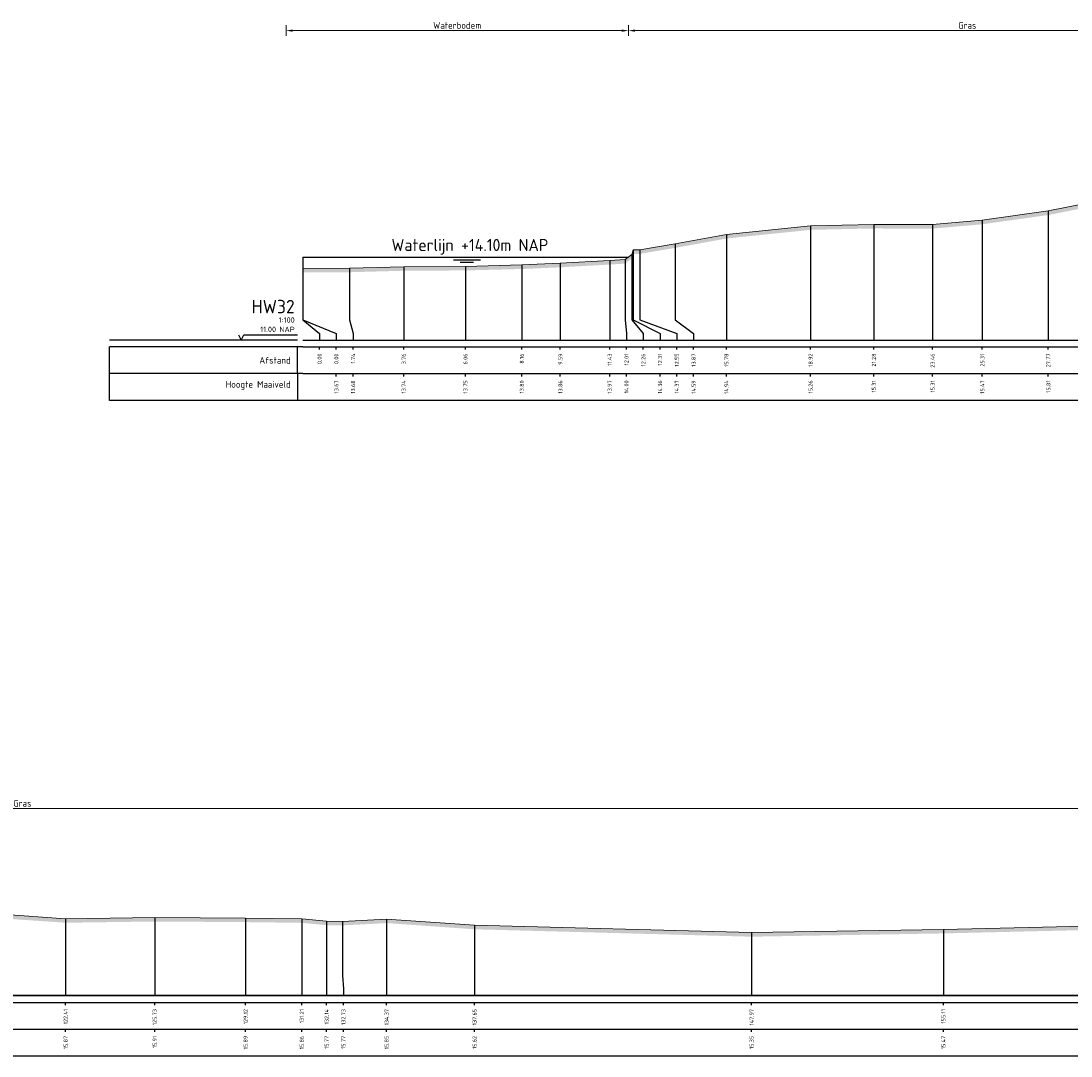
# Model space of a CAD drawing. Header units: metres. Extents: x 197883 to 206898, y 361907 to 364395.
# Tile 161 of 256: x 205905 to 205944, y 363659 to 363697. Entities that reach past the tile are written whole.
import ezdxf
from ezdxf.enums import TextEntityAlignment as Align

# ---------------------------------------------------------------- set-up
doc = ezdxf.new("R2010")
doc.units = ezdxf.units.M
doc.header["$PDMODE"] = 35
doc.header["$PDSIZE"] = 0.075
doc.layers.add('N-WE-OG-HULPLIJN-G', color=50, linetype='Continuous', lineweight=35, plot=False)
for name, color, linetype, lineweight in [('X-ME-AL-PROFIEL_HUIDIG MAAIVELD-GD', 252, 'Continuous', 0), ('X-XX-AL-DETAIL1-M', 7, 'Continuous', 18), ('X-XX-AL-NAP-T18', 7, 'Continuous', 18)]:
    doc.layers.add(name, color=color, linetype=linetype, lineweight=lineweight)
doc.layers.add('X-ME-AL-PROFIEL_WATERLIJN-GD', color=150, linetype='Continuous')
doc.layers.add('X-ME-AL-PROFIELRASTER-S', color=7, linetype='Continuous')
doc.styles.add('NLCS-ISO', font='NLCS-ISO.ttf', dxfattribs={"height": 1.8})
doc.styles.add('NLCS-ISO-ANNOTATIVE-T18', font='NLCS-ISO.ttf', dxfattribs={"height": 1.8})
doc.styles.add('NLCS-ISO-M100-T25', font='NLCS-ISO.ttf', dxfattribs={"height": 0.25})
doc.dimstyles.new('NLCS-M100-T25-PIJL_L2_H1', dxfattribs={"dimscale": 0.1, "dimtxt": 2.5, "dimasz": 2.5, "dimexe": 2, "dimexo": 2, "dimgap": 0.7, "dimtad": 1, "dimzin": 0, "dimdsep": 46, "dimtxsty": 'NLCS-ISO-M100-T25', "dimcen": 0, "dimdle": 2, "dimclrd": 256, "dimclre": 256, "dimclrt": 256, "dimadec": 1, "dimazin": 0, "dimtfac": 1, "dimtdec": 3, "dimtofl": 0, "dimtmove": 0, "dimatfit": 3, "dimfxl": 2, "dimfxlon": 1, "dimtfillclr": 256, "dimtolj": 1, "dimtzin": 0, "dimlwd": -1, "dimlwe": -1, "dimarcsym": 0})

# ---------------------------------------------------------------- blocks, each defined once
blk = doc.blocks.new('SAL-PROFIELRASTER-SOD')
at = {"color": 0, "linetype": 'ByBlock', "lineweight": -2, "flags": 128}
for points in [[(-2, 0), (-72, 0)], [(-24, 2), (-23, 0), (-22, 2), (-2, 2)], [(-72, -12.5), (-72, -2.5)], [(0, -2.5), (-72, -2.5)], [(-2, -12.5), (-2, -2.5)], [(0, -12.5), (-72, -12.5)]]:
    blk.add_lwpolyline(points, dxfattribs=at)
at = {"color": 0, "linetype": 'ByBlock', "lineweight": -2, "style": 'NLCS-ISO-ANNOTATIVE-T18'}
blk.add_text('NAP', height=2, dxfattribs=at).set_placement((-3, 3), align=Align.RIGHT)
blk.add_text('Afstand', height=2.5, dxfattribs=at).set_placement((-4.5, -7.5), align=Align.MIDDLE_RIGHT)
for tag, height, p in [('PROFIELNR', 5, (-3, 10)), ('SCHAAL', 2, (-3, 6.5)), ('NAP', 2, (-9.94, 3))]:
    blk.add_attdef(tag, text='', height=height, dxfattribs=at).set_placement(p, align=Align.RIGHT)
blk = doc.blocks.new('SAL-PROFIELRASTER_BALK_EIND1-SOD')
at = {"color": 0, "linetype": 'ByBlock', "lineweight": -2}
blk.add_line((1, -12.5), (1, -2.5), dxfattribs=at)
at = {"color": 0, "linetype": 'ByBlock', "lineweight": -2, "flags": 128}
for points in [[(0, 0), (1, 0)], [(0, -2.5), (1, -2.5)], [(0, -12.5), (1, -12.5)]]:
    blk.add_lwpolyline(points, dxfattribs=at)
blk = doc.blocks.new('SAL-PROFIELRASTER_BALK-SOD')
at = {"color": 0, "linetype": 'ByBlock', "lineweight": -2}
for p, q in [((-72, -12.5), (-72, -2.5)), ((-2, -2.5), (-2, -12.5)), ((0, -12.5), (-72, -12.5))]:
    blk.add_line(p, q, dxfattribs=at)
at = {"color": 0, "linetype": 'ByBlock', "lineweight": -2, "style": 'NLCS-ISO-ANNOTATIVE-T18'}
for tag, height, p in [('TITEL1', 2.5, (-4.5, -6.5)), ('TITEL2', 1.5, (-4.5, -9.5))]:
    blk.add_attdef(tag, text='', height=height, dxfattribs=at).set_placement(p, align=Align.MIDDLE_RIGHT)
blk = doc.blocks.new('SAL-PROFIELRASTER_BALK_EIND2-SOD')
at = {"color": 0, "linetype": 'ByBlock', "lineweight": -2}
for p, q in [((1, -2.5), (1, -12.5)), ((1, -12.5), (0, -12.5))]:
    blk.add_line(p, q, dxfattribs=at)
blk = doc.blocks.new('SAL-PROFIELRASTER_BALK_DATA-SOD')
at = {"color": 0, "linetype": 'ByBlock', "lineweight": -2}
blk.add_lwpolyline([(0, -3.5), (0, -2.5)], dxfattribs=at)
at = {"color": 0, "linetype": 'ByBlock', "lineweight": -2, "style": 'NLCS-ISO-ANNOTATIVE-T18'}
blk.add_attdef('GETAL', text='', height=1.5, rotation=90, dxfattribs=at).set_placement((0.75, -5), align=Align.RIGHT)
blk = doc.blocks.new('SAL-PROFIELRASTER_AANHAAL-SOD')
at = {"color": 9, "linetype": 'ByBlock', "lineweight": -2, "flags": 128}
blk.add_lwpolyline([(0, 1), (0, 0)], dxfattribs=at)
blk = doc.blocks.new('SAL-PROFIELRASTER_AANHAAL_STAGGER-SOD')
at = {"color": 9, "linetype": 'ByBlock', "lineweight": -2, "flags": 128}
for points in [[(0, 0), (0, -0.25)], [(0, -0.25), (1, -0.75)], [(1, -0.75), (1, -1)]]:
    blk.add_lwpolyline(points, dxfattribs=at)
blk = doc.blocks.new('*D251')
at = {"layer": 'Defpoints', "color": 0, "transparency": 16777216}
for p in [(205914.483, 363696.912), (205927.241, 363688.473), (205914.483, 363685.377)]:
    blk.add_point(p, dxfattribs=at)
at = {"layer": 'X-XX-AL-DETAIL1-M', "color": 253, "transparency": 16777216}
for p, q in [((205914.483, 363696.712), (205914.483, 363697.112)), ((205927.241, 363696.712), (205927.241, 363697.112)), ((205926.991, 363696.912), (205914.733, 363696.912))]:
    blk.add_line(p, q, dxfattribs=at)
for points in [[(205914.733, 363696.954), (205914.733, 363696.87), (205914.483, 363696.912)], [(205926.991, 363696.954), (205926.991, 363696.87), (205927.241, 363696.912)]]:
    blk.add_solid(points, dxfattribs=at)
at = {"layer": 'X-XX-AL-DETAIL1-M', "color": 253, "transparency": 16777216, "insert": (205920.862, 363697.107), "char_height": 0.25, "attachment_point": 5, "style": 'NLCS-ISO-M100-T25'}
blk.add_mtext('\\A1;Waterbodem ', dxfattribs=at)
blk = doc.blocks.new('*D252')
at = {"layer": 'Defpoints', "color": 0, "transparency": 16777216}
for p in [(205927.241, 363696.912), (205927.241, 363688.473), (205952.397, 363685.377)]:
    blk.add_point(p, dxfattribs=at)
at = {"layer": 'X-XX-AL-DETAIL1-M', "color": 253, "transparency": 16777216}
for p, q in [((205927.241, 363696.712), (205927.241, 363697.112)), ((205952.397, 363696.712), (205952.397, 363697.112)), ((205952.147, 363696.912), (205927.491, 363696.912))]:
    blk.add_line(p, q, dxfattribs=at)
for points in [[(205927.491, 363696.954), (205927.491, 363696.87), (205927.241, 363696.912)], [(205952.147, 363696.954), (205952.147, 363696.87), (205952.397, 363696.912)]]:
    blk.add_solid(points, dxfattribs=at)
at = {"layer": 'X-XX-AL-DETAIL1-M', "color": 253, "transparency": 16777216, "insert": (205939.865, 363697.107), "char_height": 0.25, "attachment_point": 5, "style": 'NLCS-ISO-M100-T25'}
blk.add_mtext('\\A1;Gras', dxfattribs=at)
blk = doc.blocks.new('*D270')
at = {"layer": 'Defpoints', "color": 0, "transparency": 16777216}
for p in [(205783.859, 363667.92), (205783.859, 363660.946), (206025.466, 363660.946)]:
    blk.add_point(p, dxfattribs=at)
at = {"layer": 'X-XX-AL-DETAIL1-M', "color": 253, "transparency": 16777216}
for p, q in [((205783.859, 363667.72), (205783.859, 363668.12)), ((206025.466, 363667.72), (206025.466, 363668.12)), ((206025.216, 363667.92), (205784.109, 363667.92))]:
    blk.add_line(p, q, dxfattribs=at)
for points in [[(205784.109, 363667.962), (205784.109, 363667.878), (205783.859, 363667.92)], [(206025.216, 363667.962), (206025.216, 363667.878), (206025.466, 363667.92)]]:
    blk.add_solid(points, dxfattribs=at)
at = {"layer": 'X-XX-AL-DETAIL1-M', "color": 253, "transparency": 16777216, "insert": (205904.662, 363668.115), "char_height": 0.25, "attachment_point": 5, "style": 'NLCS-ISO-M100-T25'}
blk.add_mtext('\\A1;Gras', dxfattribs=at)

msp = doc.modelspace()

# ---------------------------------------------------------------- hatches: boundary and pattern name
at = {"layer": 'X-ME-AL-PROFIEL_HUIDIG MAAIVELD-GD'}
h = msp.add_hatch(dxfattribs=at)
h.set_pattern_fill('AGR-MAAIVELD', color=256, scale=0.05, pattern_type=2)
h.set_pattern_definition([(45, (131.24896, 125.88896), (-0.25000007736, 0.25000007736), []), (45, (131.21325, 125.92468), (0, 0.50000015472), [0.3535535, -0.3535535]), (45, (131.17753, 125.9604), (0, 0.50000015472), [0.3535535, -0.3535535]), (45, (131.14132, 125.9966), (0, 0.50000015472), [0.3535535, -0.3535535]), (45, (131.1061, 126.03182), (0, 0.50000015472), [0.3535535, -0.3535535]), (45, (131.0704, 126.06753), (0, 0.50000015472), [0.3535535, -0.3535535]), (45, (131.03468, 126.10325), (0, 0.50000015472), [0.3535535, -0.3535535]), (315, (131.24896, 125.88896), (0.25000007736, 0.25000007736), []), (315, (131.28468, 125.92468), (0.50000015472, -1e-16), [0.3535535, -0.3535535]), (315, (131.3204, 125.9604), (0.50000015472, -1e-16), [0.3535535, -0.3535535]), (315, (131.3566, 125.9966), (0.50000015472, -1e-16), [0.3535535, -0.3535535]), (315, (131.39182, 126.03182), (0.50000015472, -1e-16), [0.3535535, -0.3535535]), (315, (131.42753, 126.06753), (0.50000015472, -1e-16), [0.3535535, -0.3535535]), (315, (131.46325, 126.10325), (0.50000015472, -1e-16), [0.3535535, -0.3535535])])
h.paths.add_polyline_path([(205940.421, 363689.694), (205942.883, 363690.04), (205945.094, 363690.479), (205947.175, 363691.043), (205949.818, 363691.861), (205952.397, 363692.702), (205955.326, 363693.998), (205957.259, 363694.477), (205957.911, 363694.483), (205957.911, 363694.633), (205957.259, 363694.627), (205955.326, 363694.148), (205952.397, 363692.852), (205949.818, 363692.011), (205947.175, 363691.193), (205945.094, 363690.629), (205942.883, 363690.19), (205940.421, 363689.844), (205938.572, 363689.683), (205936.383, 363689.688), (205934.026, 363689.637), (205930.891, 363689.314), (205928.98, 363688.964), (205927.662, 363688.742), (205927.418, 363688.737), (205927.365, 363688.569), (205927.122, 363688.38), (205926.543, 363688.344), (205924.703, 363688.24), (205923.269, 363688.178), (205921.166, 363688.125), (205918.868, 363688.113), (205916.85, 363688.057), (205915.108, 363688.047), (205915.108, 363687.897), (205916.85, 363687.907), (205918.868, 363687.963), (205921.166, 363687.975), (205923.269, 363688.028), (205924.703, 363688.09), (205926.543, 363688.194), (205927.122, 363688.23), (205927.365, 363688.419), (205927.418, 363688.587), (205927.662, 363688.592), (205928.98, 363688.814), (205930.891, 363689.164), (205934.026, 363689.487), (205936.383, 363689.538), (205938.572, 363689.533)])
h = msp.add_hatch(dxfattribs=at)
h.set_pattern_fill('AGR-MAAIVELD', color=256, scale=0.05, pattern_type=2)
h.set_pattern_definition([(45, (0, 117.69536), (-0.25000007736, 0.25000007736), []), (45, (-0.0357, 117.73107), (0, 0.50000015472), [0.3535535, -0.3535535]), (45, (-0.07143, 117.7668), (0, 0.50000015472), [0.3535535, -0.3535535]), (45, (-0.10764, 117.803), (0, 0.50000015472), [0.3535535, -0.3535535]), (45, (-0.14286, 117.8382), (0, 0.50000015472), [0.3535535, -0.3535535]), (45, (-0.17857, 117.87393), (0, 0.50000015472), [0.3535535, -0.3535535]), (45, (-0.2143, 117.90964), (0, 0.50000015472), [0.3535535, -0.3535535]), (315, (0, 117.69536), (0.25000007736, 0.25000007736), []), (315, (0.0357, 117.73107), (0.50000015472, -1e-16), [0.3535535, -0.3535535]), (315, (0.07143, 117.7668), (0.50000015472, -1e-16), [0.3535535, -0.3535535]), (315, (0.10764, 117.803), (0.50000015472, -1e-16), [0.3535535, -0.3535535]), (315, (0.14286, 117.8382), (0.50000015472, -1e-16), [0.3535535, -0.3535535]), (315, (0.17857, 117.87393), (0.50000015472, -1e-16), [0.3535535, -0.3535535]), (315, (0.2143, 117.90964), (0.50000015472, -1e-16), [0.3535535, -0.3535535])])
h.paths.add_polyline_path([(206025.466, 363663.732), (206023.646, 363663.684), (206020.107, 363663.632), (206015.765, 363663.498), (206011.262, 363663.498), (206007.009, 363663.617), (206003.253, 363663.428), (205999.361, 363663.415), (205994.699, 363663.565), (205990.719, 363663.573), (205983.81, 363663.445), (205978.108, 363663.514), (205974.565, 363663.378), (205971.371, 363663.423), (205965.897, 363663.334), (205960.679, 363663.444), (205953.952, 363663.765), (205946.352, 363663.59), (205938.973, 363663.415), (205931.828, 363663.293), (205921.507, 363663.569), (205918.233, 363663.8), (205916.585, 363663.714), (205915.997, 363663.721), (205915.07, 363663.809), (205912.978, 363663.836), (205909.59, 363663.859), (205906.272, 363663.813), (205903.87, 363663.978), (205902.945, 363663.897), (205901.966, 363663.992), (205901.15, 363663.885), (205899.033, 363663.902), (205894.751, 363663.896), (205890.193, 363663.85), (205887.428, 363663.896), (205884.49, 363663.852), (205881.602, 363663.918), (205879.338, 363664.045), (205878.216, 363664.019), (205876.575, 363664.04), (205874.961, 363664.066), (205873.054, 363664.16), (205870.296, 363664.241), (205867.539, 363664.344), (205865.167, 363664.4), (205862.667, 363664.268), (205860.752, 363664.597), (205859.382, 363664.405), (205857.526, 363664.42), (205855.173, 363664.377), (205853.433, 363664.419), (205851.352, 363664.339), (205849.071, 363664.429), (205847.033, 363664.391), (205845.293, 363664.577), (205839.252, 363664.512), (205836.697, 363664.595), (205834.361, 363664.423), (205832.314, 363664.41), (205825.416, 363664.394), (205822.887, 363664.351), (205818.859, 363664.27), (205815.336, 363664.21), (205813.073, 363664.183), (205810.408, 363664.188), (205808.145, 363664.205), (205804.394, 363664.183), (205803.595, 363664.16), (205801.933, 363664.191), (205799.547, 363664.268), (205797.317, 363664.24), (205791.175, 363664.16), (205786.102, 363664.169), (205783.859, 363664.105), (205783.859, 363663.955), (205786.102, 363664.019), (205791.175, 363664.01), (205797.317, 363664.09), (205799.547, 363664.118), (205801.933, 363664.041), (205803.595, 363664.01), (205804.394, 363664.033), (205808.145, 363664.055), (205810.408, 363664.038), (205813.073, 363664.033), (205815.336, 363664.06), (205818.859, 363664.12), (205822.887, 363664.201), (205825.416, 363664.244), (205832.314, 363664.26), (205834.361, 363664.273), (205836.697, 363664.445), (205839.252, 363664.362), (205845.293, 363664.427), (205847.033, 363664.241), (205849.071, 363664.279), (205851.352, 363664.189), (205853.433, 363664.269), (205855.173, 363664.227), (205857.526, 363664.27), (205859.382, 363664.255), (205860.752, 363664.447), (205862.667, 363664.118), (205865.167, 363664.25), (205867.539, 363664.194), (205870.296, 363664.091), (205873.054, 363664.01), (205874.961, 363663.916), (205876.575, 363663.89), (205878.216, 363663.869), (205879.338, 363663.895), (205881.602, 363663.768), (205884.49, 363663.702), (205887.428, 363663.746), (205890.193, 363663.7), (205894.751, 363663.746), (205899.033, 363663.752), (205901.15, 363663.735), (205901.966, 363663.842), (205902.945, 363663.747), (205903.87, 363663.828), (205906.272, 363663.663), (205909.59, 363663.709), (205912.978, 363663.686), (205915.07, 363663.659), (205915.997, 363663.571), (205916.585, 363663.564), (205918.233, 363663.65), (205921.507, 363663.419), (205931.828, 363663.143), (205938.973, 363663.265), (205946.352, 363663.44), (205953.952, 363663.615), (205960.679, 363663.294), (205965.897, 363663.184), (205971.371, 363663.273), (205974.565, 363663.228), (205978.108, 363663.364), (205983.81, 363663.295), (205990.719, 363663.423), (205994.699, 363663.415), (205999.361, 363663.265), (206003.253, 363663.278), (206007.009, 363663.467), (206011.262, 363663.348), (206015.765, 363663.348), (206020.107, 363663.482), (206023.646, 363663.534), (206025.466, 363663.582)])

# ---------------------------------------------------------------- linework, layer by layer
at = {"layer": 'N-WE-OG-HULPLIJN-G'}
msp.add_lwpolyline([(205776.659, 363660.946), (206034.323, 363660.946)], dxfattribs=at)
at = {"layer": 'X-ME-AL-PROFIEL_HUIDIG MAAIVELD-GD'}
for points in [[(205915.108, 363688.047), (205916.85, 363688.057), (205918.868, 363688.113), (205921.166, 363688.125), (205923.269, 363688.178), (205924.703, 363688.24), (205926.543, 363688.344), (205927.122, 363688.38), (205927.365, 363688.569), (205927.418, 363688.737), (205927.662, 363688.742), (205928.98, 363688.964), (205930.891, 363689.314), (205934.026, 363689.637), (205936.383, 363689.688), (205938.572, 363689.683), (205940.421, 363689.844), (205942.883, 363690.19), (205945.094, 363690.629)], [(205903.87, 363663.978), (205906.272, 363663.813), (205909.59, 363663.859), (205912.978, 363663.836), (205915.07, 363663.809), (205915.997, 363663.721), (205916.585, 363663.714), (205918.233, 363663.8), (205921.507, 363663.569), (205931.828, 363663.293), (205938.973, 363663.415), (205946.352, 363663.59), (205953.952, 363663.765), (205960.679, 363663.444), (205965.897, 363663.334), (205971.371, 363663.423), (205974.565, 363663.378), (205978.108, 363663.514), (205983.81, 363663.445)]]:
    msp.add_lwpolyline(points, dxfattribs=at)
at = {"layer": 'X-ME-AL-PROFIEL_WATERLIJN-GD'}
for points in [[(205915.111, 363688.473), (205927.241, 363688.473)], [(205917.642, 363688.473), (205924.711, 363688.473)], [(205920.727, 363688.368), (205921.727, 363688.368)], [(205920.969, 363688.281), (205921.469, 363688.281)]]:
    msp.add_lwpolyline(points, dxfattribs=at)

# ---------------------------------------------------------------- block references
at = {"layer": 'X-ME-AL-PROFIELRASTER-S'}
for p, yscale in [((205942.883, 363685.377), 4.813000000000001), ((205934.026, 363685.377), 4.26), ((205936.383, 363685.377), 4.311), ((205938.572, 363685.377), 4.305999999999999), ((205940.421, 363685.377), 4.467000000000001), ((205930.891, 363685.377), 3.936999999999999), ((205928.98, 363686.377), 2.587), ((205915.111, 363686.377), 2.096), ((205927.365, 363686.377), 2.192), ((205927.418, 363686.377), 2.359999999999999), ((205927.662, 363686.377), 2.365), ((205915.108, 363686.377), 1.67), ((205916.85, 363686.377), 1.68), ((205918.868, 363685.377), 2.736000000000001), ((205921.166, 363685.377), 2.747999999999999), ((205923.269, 363685.377), 2.801), ((205924.703, 363685.377), 2.863), ((205926.543, 363685.377), 2.967000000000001), ((205927.122, 363686.377), 2.003), ((205906.272, 363660.946), 2.8670997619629), ((205909.59, 363660.946), 2.9130973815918), ((205912.978, 363660.946), 2.890300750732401), ((205915.07, 363660.946), 2.863597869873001), ((205918.233, 363660.946), 2.854000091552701), ((205915.997, 363660.946), 2.7749977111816), ((205916.585, 363661.946), 1.767997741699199), ((205921.507, 363660.946), 2.6235008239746), ((205938.973, 363660.946), 2.4691009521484), ((205931.828, 363660.946), 2.346797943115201)]:
    msp.add_blockref('SAL-PROFIELRASTER_AANHAAL-SOD', p, dxfattribs=dict(at, yscale=yscale))
at = {"layer": 'X-ME-AL-PROFIELRASTER-S', "xscale": 0.1, "yscale": 0.1, "zscale": 0.1}
for name, p, values in [('SAL-PROFIELRASTER-SOD', (205915.108, 363685.377), {'PROFIELNR': 'HW32', 'SCHAAL': '1:100', 'NAP': '11.00'}), ('SAL-PROFIELRASTER_BALK_DATA-SOD', (205915.733, 363685.377), {'GETAL': '0.00'}), ('SAL-PROFIELRASTER_BALK_DATA-SOD', (205916.358, 363685.377), {'GETAL': '0.00'}), ('SAL-PROFIELRASTER_BALK_DATA-SOD', (205916.983, 363685.377), {'GETAL': '1.74'}), ('SAL-PROFIELRASTER_BALK_DATA-SOD', (205918.868, 363685.377), {'GETAL': '3.76'}), ('SAL-PROFIELRASTER_BALK_DATA-SOD', (205921.166, 363685.377), {'GETAL': '6.06'}), ('SAL-PROFIELRASTER_BALK_DATA-SOD', (205923.269, 363685.377), {'GETAL': '8.16'}), ('SAL-PROFIELRASTER_BALK_DATA-SOD', (205924.703, 363685.377), {'GETAL': '9.59'}), ('SAL-PROFIELRASTER_BALK_DATA-SOD', (205926.543, 363685.377), {'GETAL': '11.43'}), ('SAL-PROFIELRASTER_BALK_DATA-SOD', (205927.168, 363685.377), {'GETAL': '12.01'}), ('SAL-PROFIELRASTER_BALK_DATA-SOD', (205927.793, 363685.377), {'GETAL': '12.26'}), ('SAL-PROFIELRASTER_BALK_DATA-SOD', (205928.418, 363685.377), {'GETAL': '12.31'}), ('SAL-PROFIELRASTER_BALK_DATA-SOD', (205929.043, 363685.377), {'GETAL': '12.55'}), ('SAL-PROFIELRASTER_BALK_DATA-SOD', (205929.668, 363685.377), {'GETAL': '13.87'}), ('SAL-PROFIELRASTER_BALK_DATA-SOD', (205930.891, 363685.377), {'GETAL': '15.78'}), ('SAL-PROFIELRASTER_BALK_DATA-SOD', (205934.026, 363685.377), {'GETAL': '18.92'}), ('SAL-PROFIELRASTER_BALK_DATA-SOD', (205936.383, 363685.377), {'GETAL': '21.28'}), ('SAL-PROFIELRASTER_BALK_DATA-SOD', (205938.572, 363685.377), {'GETAL': '23.46'}), ('SAL-PROFIELRASTER_BALK_DATA-SOD', (205940.421, 363685.377), {'GETAL': '25.31'}), ('SAL-PROFIELRASTER_BALK_DATA-SOD', (205942.883, 363685.377), {'GETAL': '27.77'}), ('SAL-PROFIELRASTER_BALK-SOD', (205915.108, 363684.377), {'TITEL1': 'Hoogte Maaiveld'}), ('SAL-PROFIELRASTER_BALK_DATA-SOD', (205916.358, 363684.377), {'GETAL': '13.67'}), ('SAL-PROFIELRASTER_BALK_DATA-SOD', (205916.983, 363684.377), {'GETAL': '13.68'}), ('SAL-PROFIELRASTER_BALK_DATA-SOD', (205918.868, 363684.377), {'GETAL': '13.74'}), ('SAL-PROFIELRASTER_BALK_DATA-SOD', (205921.166, 363684.377), {'GETAL': '13.75'}), ('SAL-PROFIELRASTER_BALK_DATA-SOD', (205923.269, 363684.377), {'GETAL': '13.80'}), ('SAL-PROFIELRASTER_BALK_DATA-SOD', (205924.703, 363684.377), {'GETAL': '13.86'}), ('SAL-PROFIELRASTER_BALK_DATA-SOD', (205926.543, 363684.377), {'GETAL': '13.97'}), ('SAL-PROFIELRASTER_BALK_DATA-SOD', (205927.168, 363684.377), {'GETAL': '14.00'}), ('SAL-PROFIELRASTER_BALK_DATA-SOD', (205928.418, 363684.377), {'GETAL': '14.36'}), ('SAL-PROFIELRASTER_BALK_DATA-SOD', (205929.043, 363684.377), {'GETAL': '14.37'}), ('SAL-PROFIELRASTER_BALK_DATA-SOD', (205929.668, 363684.377), {'GETAL': '14.59'}), ('SAL-PROFIELRASTER_BALK_DATA-SOD', (205930.891, 363684.377), {'GETAL': '14.94'}), ('SAL-PROFIELRASTER_BALK_DATA-SOD', (205934.026, 363684.377), {'GETAL': '15.26'}), ('SAL-PROFIELRASTER_BALK_DATA-SOD', (205936.383, 363684.377), {'GETAL': '15.31'}), ('SAL-PROFIELRASTER_BALK_DATA-SOD', (205938.572, 363684.377), {'GETAL': '15.31'}), ('SAL-PROFIELRASTER_BALK_DATA-SOD', (205940.421, 363684.377), {'GETAL': '15.47'}), ('SAL-PROFIELRASTER_BALK_DATA-SOD', (205942.883, 363684.377), {'GETAL': '15.81'}), ('SAL-PROFIELRASTER_BALK_DATA-SOD', (205906.272, 363660.946), {'GETAL': '122.41'}), ('SAL-PROFIELRASTER_BALK_DATA-SOD', (205909.59, 363660.946), {'GETAL': '125.73'}), ('SAL-PROFIELRASTER_BALK_DATA-SOD', (205912.978, 363660.946), {'GETAL': '129.12'}), ('SAL-PROFIELRASTER_BALK_DATA-SOD', (205915.07, 363660.946), {'GETAL': '131.21'}), ('SAL-PROFIELRASTER_BALK_DATA-SOD', (205915.997, 363660.946), {'GETAL': '132.14'}), ('SAL-PROFIELRASTER_BALK_DATA-SOD', (205916.622, 363660.946), {'GETAL': '132.73'}), ('SAL-PROFIELRASTER_BALK_DATA-SOD', (205918.233, 363660.946), {'GETAL': '134.37'}), ('SAL-PROFIELRASTER_BALK_DATA-SOD', (205921.507, 363660.946), {'GETAL': '137.65'}), ('SAL-PROFIELRASTER_BALK_DATA-SOD', (205931.828, 363660.946), {'GETAL': '147.97'}), ('SAL-PROFIELRASTER_BALK_DATA-SOD', (205938.973, 363660.946), {'GETAL': '155.11'}), ('SAL-PROFIELRASTER_BALK_DATA-SOD', (205906.272, 363659.946), {'GETAL': '15.87'}), ('SAL-PROFIELRASTER_BALK_DATA-SOD', (205909.59, 363659.946), {'GETAL': '15.91'}), ('SAL-PROFIELRASTER_BALK_DATA-SOD', (205912.978, 363659.946), {'GETAL': '15.89'}), ('SAL-PROFIELRASTER_BALK_DATA-SOD', (205915.07, 363659.946), {'GETAL': '15.86'}), ('SAL-PROFIELRASTER_BALK_DATA-SOD', (205915.997, 363659.946), {'GETAL': '15.77'}), ('SAL-PROFIELRASTER_BALK_DATA-SOD', (205916.622, 363659.946), {'GETAL': '15.77'}), ('SAL-PROFIELRASTER_BALK_DATA-SOD', (205918.233, 363659.946), {'GETAL': '15.85'}), ('SAL-PROFIELRASTER_BALK_DATA-SOD', (205921.507, 363659.946), {'GETAL': '15.62'}), ('SAL-PROFIELRASTER_BALK_DATA-SOD', (205931.828, 363659.946), {'GETAL': '15.35'}), ('SAL-PROFIELRASTER_BALK_DATA-SOD', (205938.973, 363659.946), {'GETAL': '15.47'})]:
    msp.add_blockref(name, p, dxfattribs=at).add_auto_attribs(values)
at = {"layer": 'X-ME-AL-PROFIELRASTER-S'}
for p, xscale, zscale in [((205915.108, 363686.377), 1.25, 1.25), ((205915.111, 363686.377), 0.6218158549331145, 0.6218158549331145), ((205916.85, 363686.377), 0.133073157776, 0.133073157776), ((205927.122, 363686.377), 0.0462026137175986, 0.0462026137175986), ((205927.365, 363686.377), 0.4279418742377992, 0.4279418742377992), ((205927.418, 363686.377), 1.000186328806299, 1.000186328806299), ((205927.662, 363686.377), 1.3803104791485, 1.3803104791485), ((205928.98, 363686.377), 0.6879648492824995, 0.6879648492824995), ((205916.585, 363661.946), 0.03637090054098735, 0.03637090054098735)]:
    msp.add_blockref('SAL-PROFIELRASTER_AANHAAL_STAGGER-SOD', p, dxfattribs=dict(at, xscale=xscale, zscale=zscale))
at = {"layer": 'X-ME-AL-PROFIELRASTER-S', "yscale": 0.1}
for name, p, xscale, zscale in [('SAL-PROFIELRASTER_BALK_EIND1-SOD', (205915.108, 363685.377), 43.42774161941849, 43.42774161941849), ('SAL-PROFIELRASTER_BALK_EIND2-SOD', (205915.108, 363684.377), 43.42774161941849, 43.42774161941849), ('SAL-PROFIELRASTER_BALK_EIND1-SOD', (205783.859, 363660.946), 242.231864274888, 242.231864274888), ('SAL-PROFIELRASTER_BALK_EIND2-SOD', (205783.859, 363659.946), 242.231864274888, 242.231864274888)]:
    msp.add_blockref(name, p, dxfattribs=dict(at, xscale=xscale, zscale=zscale))

# ---------------------------------------------------------------- texts
at = {"layer": 'X-XX-AL-NAP-T18', "color": 10, "insert": (205918.413, 363688.562), "char_height": 0.45, "width": 15.43377, "attachment_point": 7, "style": 'NLCS-ISO'}
msp.add_mtext('Waterlijn +14.10m NAP', dxfattribs=at)

# ---------------------------------------------------------------- dimensions: what is measured, and where the dimension line sits
at = {"layer": 'X-XX-AL-DETAIL1-M', "color": 253}
for base, p1, p2, text, picture, middle in [((205914.483, 363696.912), (205927.241, 363688.473), (205914.483, 363685.377), 'Waterbodem ', '*D251', (205920.862, 363696.912)), ((205927.241, 363696.912), (205952.397, 363685.377), (205927.241, 363688.473), 'Gras', '*D252', (205939.865, 363696.912)), ((205783.859, 363667.92), (206025.466, 363660.946), (205783.859, 363660.946), 'Gras', '*D270', (205904.662, 363667.92))]:
    dim = msp.add_linear_dim(base=base, p1=p1, p2=p2, text=text, dimstyle='NLCS-M100-T25-PIJL_L2_H1', override={"dimclrd": 253, "dimclre": 253, "dimclrt": 253}, dxfattribs=at)
    dim.commit()
    dim.dimension.update_dxf_attribs({"geometry": picture, "text_midpoint": middle, "dimtype": 160})

doc.saveas('drawing.dxf')
